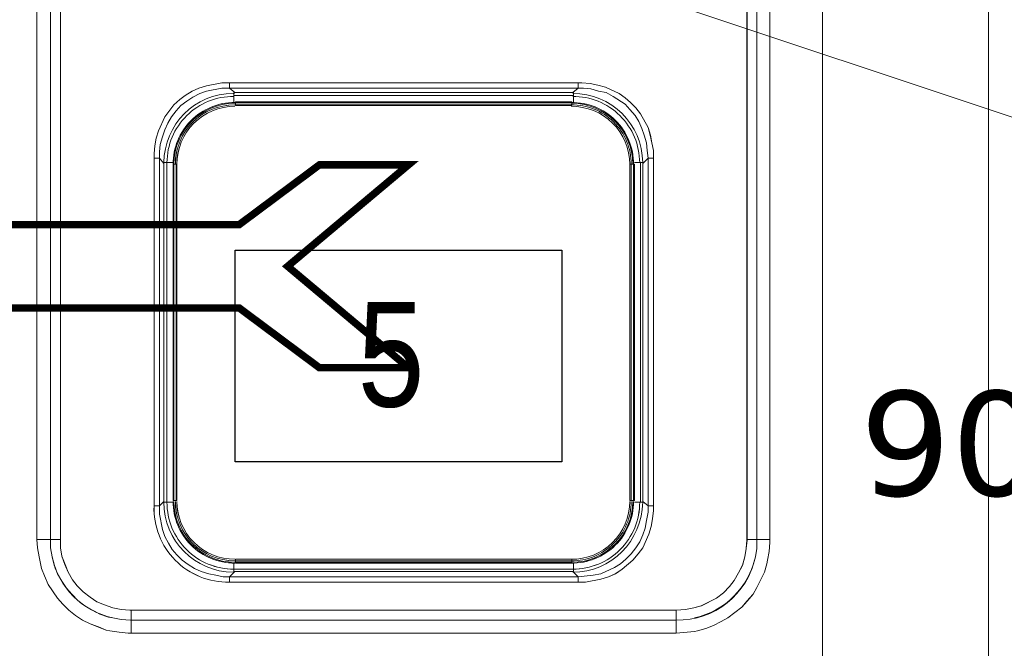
# Model space of a CAD drawing. Header units: millimetres. Extents: x -125266 to 274256, y -711690 to -301689.
# Tile 191 of 256: x -50566 to -50096, y -361777 to -361477. Entities that reach past the tile are written whole.
import ezdxf

# ---------------------------------------------------------------- set-up
doc = ezdxf.new("R2010")
doc.units = ezdxf.units.MM
doc.header["$PDMODE"] = 98
doc.linetypes.add('HIDDEN2', pattern=[0.1875, 0.125, -0.0625])
doc.layers.get('Defpoints').update_dxf_attribs({"lineweight": 5})
for name, color, linetype, lineweight in [('ARCH', 7, 'Continuous', 0), ('Equipment', 8, 'Continuous', 0), ('HOOD', 6, 'Continuous', 0), ('Legend', 5, 'Continuous', 0), ('MEPTEK HVAC-Kitchen Exhaust Air Duct', 30, 'Continuous', 30), ('MEPTEK-TEXT1', 7, 'Continuous', 30)]:
    doc.layers.add(name, color=color, linetype=linetype, lineweight=lineweight)
for name, color, linetype in [('Equip Code', 1, 'Continuous'), ('Equipment Name', 7, 'Continuous'), ('Light Equipment', 8, 'Continuous'), ('Model_Top', 7, 'Continuous'), ('RACK', 7, 'Continuous')]:
    doc.layers.add(name, color=color, linetype=linetype)
doc.styles.add('REVAC', font='verdana.ttf', dxfattribs={"height": 50})
doc.styles.get("Standard").update_dxf_attribs({"font": 'ARIALN.TTF'})
doc.styles.add('Times New Roman', font='times.ttf', dxfattribs={"height": 150})
doc.dimstyles.new('ARA-125', dxfattribs={"dimtxt": 200, "dimasz": 75, "dimexe": 0, "dimexo": 75, "dimgap": 7.5, "dimtad": 0, "dimdec": 0, "dimrnd": 5, "dimdsep": 46, "dimtxsty": 'Times New Roman', "dimblk": 'ARCHTICK', "dimcen": 56.25, "dimdle": 56.25, "dimclrd": 256, "dimclre": 256, "dimclrt": 256, "dimazin": 3, "dimtfac": 1, "dimtdec": 0, "dimtix": 1, "dimtmove": 1, "dimatfit": 3, "dimfxl": 0, "dimtolj": 1, "dimlwd": -1, "dimlwe": 0, "dimarcsym": 0})
doc.dimstyles.new('Copy of Standard', dxfattribs={"dimtxt": 70, "dimasz": 42, "dimexe": 24, "dimexo": 24, "dimgap": 24, "dimtad": 1, "dimtoh": 1, "dimdec": 0, "dimzin": 0, "dimdsep": 46, "dimtxsty": 'Standard', "dimcen": 0.09, "dimadec": 0, "dimazin": 0, "dimtfac": 1, "dimtdec": 0, "dimtofl": 0, "dimtmove": 0, "dimatfit": 3, "dimfxl": 0, "dimtolj": 1, "dimtzin": 0, "dimarcsym": 0})

# ---------------------------------------------------------------- blocks, each defined once
blk = doc.blocks.new('A$C6f7db0ab')
at = {"layer": 'Equipment'}
for points in [[(0, 728.76), (0, 725.49), (0, 717.86), (0, 730.21), (800, 730.21), (800, 717.86), (800, 75.24), (800, 74.87), (800, 3.27), (800, 1.09)], [(436.17, 612.45), (436.17, 139.57), (436.17, 135.57), (436.89, 131.58), (438.35, 127.58), (439.8, 123.94), (441.98, 120.31), (444.16, 117.4), (447.07, 114.49), (450.34, 111.95), (453.61, 109.77), (457.25, 108.31), (461.25, 106.86), (465.24, 106.13), (469.24, 105.77), (469.97, 105.77), (469.97, 101.04), (469.6, 101.04), (465.24, 101.41), (461.25, 102.14), (459.06, 102.5), (455.07, 103.95), (451.43, 105.77), (447.8, 107.95), (444.53, 110.5), (441.62, 113.4), (439.07, 116.31), (436.89, 119.58), (434.71, 123.22), (433.26, 127.21), (432.17, 131.21), (431.44, 135.57), (431.44, 139.57), (431.44, 612.45)], [(774.92, 139.57), (774.92, 612.45)], [(768.74, 612.45), (768.74, 139.57), (764.02, 139.57), (764.02, 612.45)], [(424.9, 612.45), (424.9, 139.57), (431.44, 139.57), (436.17, 139.57)], [(719.31, 321.67), (716.77, 321.67), (716.77, 155.57), (719.31, 155.57), (719.31, 321.67), (719.31, 325.31), (718.58, 328.94), (717.86, 332.58), (716.77, 336.21), (713.13, 342.75), (710.95, 345.66), (708.41, 348.21), (705.86, 350.39), (702.95, 352.57), (696.41, 355.47), (692.78, 356.57), (689.14, 357.29), (685.14, 357.66), (683.33, 357.66), (683.33, 355.11), (516.86, 355.11), (516.86, 357.66), (513.22, 357.66), (505.95, 356.2), (502.32, 355.11), (499.05, 353.66), (495.77, 351.48), (493.23, 349.66), (490.32, 347.12), (485.96, 341.3), (483.05, 334.76), (481.96, 331.12), (481.24, 327.49), (480.87, 323.85), (480.87, 321.67), (483.42, 321.67), (483.42, 155.57), (485.6, 157.75)], [(683.33, 357.66), (516.86, 357.66)], [(519.4, 352.93), (516.86, 355.11), (513.22, 355.11), (505.95, 353.66), (502.68, 352.57), (499.41, 350.75), (496.5, 348.93), (493.59, 346.75), (491.41, 344.21), (489.23, 341.3), (487.41, 338.39), (485.96, 335.12), (484.87, 331.85), (483.78, 328.21), (483.42, 324.58), (483.42, 321.67), (485.6, 319.13)], [(519.04, 352.93), (519.04, 351.48), (681.15, 351.48)], [(519.04, 352.93), (681.15, 352.93)], [(714.22, 319.13), (716.77, 321.67), (716.4, 325.31), (716.04, 328.94), (714.95, 332.58), (713.86, 335.85), (712.4, 339.12), (710.59, 342.03), (708.04, 344.93), (705.86, 347.48), (700.05, 351.11), (696.78, 352.93), (693.14, 353.66), (689.51, 354.75), (685.87, 355.11), (683.33, 355.11), (680.78, 352.93)], [(681.15, 352.93), (681.15, 351.48), (681.15, 348.57)], [(519.04, 351.48), (519.04, 348.57)], [(519.76, 348.57), (680.42, 348.57)], [(519.76, 348.57), (519.76, 348.21), (680.42, 348.21), (680.42, 348.57)], [(680.42, 348.21), (680.42, 347.48), (519.76, 347.48), (519.76, 348.21)], [(519.76, 347.48), (519.76, 346.75), (680.42, 346.75), (680.42, 347.48)], [(574.28, 346.75), (519.76, 346.75)], [(608.81, 346.75), (591.37, 346.75)], [(625.9, 346.75), (680.42, 346.75)], [(480.87, 321.67), (480.87, 155.57), (483.42, 155.57), (483.42, 151.57), (484.87, 144.3), (485.96, 141.03), (487.78, 137.76), (489.6, 134.85), (491.78, 132.3), (494.32, 129.76), (497.23, 127.58), (500.14, 125.76), (503.41, 124.31), (507.04, 123.22), (510.31, 122.49), (513.95, 121.76), (516.86, 121.76), (519.4, 124.31)], [(491.41, 158.11), (491.78, 158.11), (491.78, 318.76), (491.41, 318.76)], [(710.22, 158.11), (709.86, 158.11), (709.86, 318.76), (710.22, 318.76)], [(710.22, 319.49), (713.13, 319.49), (713.13, 157.38)], [(710.22, 318.76), (710.22, 158.11)], [(714.22, 319.49), (713.13, 319.49)], [(491.78, 247.16), (491.78, 229.71)], [(708.04, 229.71), (708.04, 247.16)], [(491.78, 212.63), (491.78, 158.11)], [(708.04, 212.63), (708.04, 158.11)], [(485.6, 157.38), (487.05, 157.38), (489.96, 157.38)], [(489.96, 158.11), (490.32, 158.11)], [(719.31, 155.57), (719.31, 153.38), (718.94, 149.39), (718.22, 145.75), (717.13, 142.12), (714.22, 135.57), (712.04, 132.67), (709.5, 129.76), (704.41, 125.4), (701.14, 123.22), (697.87, 121.76), (694.23, 120.67), (686.96, 119.22), (683.33, 119.22), (683.33, 121.76), (516.86, 121.76), (516.86, 119.22), (683.33, 119.22)], [(714.22, 157.75), (716.77, 155.57), (716.77, 152.66), (716.04, 148.66), (715.31, 145.02), (714.22, 141.75), (712.77, 138.48), (710.95, 135.57), (708.77, 132.67), (706.22, 130.12), (703.68, 127.94), (700.77, 126.12), (694.23, 123.22), (690.6, 122.49), (683.33, 121.76), (680.78, 124.31)], [(708.77, 158.11), (709.86, 158.11)], [(714.22, 157.38), (713.13, 157.38), (710.22, 157.38)], [(424.9, 139.57), (425.26, 135.57), (425.99, 131.21), (426.35, 129.76), (427.08, 125.76), (428.53, 122.13), (430.35, 118.13), (434.71, 111.59), (437.26, 108.68), (440.16, 105.77), (443.43, 103.23), (446.71, 101.04), (450.34, 99.23), (454.34, 97.77), (457.97, 96.32), (459.79, 95.96), (464.15, 95.23), (468.51, 94.87), (469.97, 94.87), (469.97, 101.04), (730.21, 101.04), (730.21, 105.77), (734.57, 106.13), (738.57, 106.86), (742.21, 107.95), (749.48, 111.59), (752.75, 114.13), (755.66, 117.04), (757.84, 119.95), (760.02, 123.58), (761.84, 127.21), (762.93, 131.21), (763.65, 135.21), (764.02, 139.21), (764.02, 139.57)], [(681.15, 128.31), (681.15, 125.4), (519.04, 125.4), (519.04, 128.31)], [(680.42, 129.4), (680.42, 130.12), (519.76, 130.12), (519.76, 129.4)], [(574.28, 130.12), (519.76, 130.12)], [(680.42, 128.31), (680.42, 128.67), (519.76, 128.67), (519.76, 128.31)], [(680.42, 128.31), (519.76, 128.31)], [(591.37, 130.12), (608.81, 130.12)], [(625.9, 130.12), (680.42, 130.12)], [(681.15, 124.31), (519.04, 124.31)], [(681.15, 124.31), (681.15, 125.4)], [(730.21, 105.77), (469.97, 105.77)]]:
    blk.add_lwpolyline(points, dxfattribs=at)
for points in [[(518.67, 123.94, -0.413913), (485.6, 157.38), (485.6, 319.49, -0.412087), (518.67, 352.57)], [(485.6, 319.49), (487.05, 319.49, -0.415692), (519.04, 351.11)], [(489.96, 158.11), (489.96, 318.76, -0.416667), (519.4, 348.21)], [(680.78, 352.57, -0.413912), (714.22, 319.49), (714.22, 157.38)], [(519.4, 347.84, 0.412499), (490.32, 318.76), (491.41, 318.76), (491.41, 158.11), (490.32, 158.11), (490.32, 318.76), (489.96, 318.76)], [(491.78, 264.24), (491.78, 318.76, -0.414474), (519.4, 346.39)], [(680.05, 347.12, -0.415588), (708.77, 318.76), (708.04, 318.76), (708.04, 158.11), (708.77, 158.11), (708.77, 318.76), (709.86, 318.76)], [(708.04, 264.24), (708.04, 318.76, 0.416651), (680.05, 346.39)], [(519.04, 124.31), (519.04, 125.4, -0.417614), (487.05, 157.38), (487.05, 319.49), (489.96, 319.49)], [(519.76, 128.67), (519.76, 129.4), (680.42, 129.4), (680.42, 128.67, 0.412483), (709.5, 157.75)], [(730.21, 94.87), (738.94, 95.59), (740.39, 95.96), (744.39, 97.05), (748.02, 98.5), (751.66, 100.32), (754.93, 102.14), (761.47, 107.22), (764.02, 110.13), (766.93, 113.4), (768.74, 116.67), (772.38, 123.94), (773.47, 127.94), (773.83, 129.76), (774.56, 133.76), (774.92, 138.12), (774.92, 139.57), (768.74, 139.57), (768.74, 135.21), (768.01, 131.21, -0.361004), (730.21, 101.04), (730.21, 94.87), (469.97, 94.87)]]:
    blk.add_lwpolyline(points, format="xyb", dxfattribs=at)
for centre, radius, start, end in [((680.46, 318.81), 29.4, 359.9123, 90.7898), ((681.04, 319.39), 31.72, 0.1817, 90.4743), ((519.44, 318.73), 28.39, 90.0735, 179.9265), ((680.33, 318.68), 29.16, 0.1693, 89.8307), ((516, 154.36), 35.15, 178.0271, 271.3971), ((519.28, 157.62), 29.32, 179.7602, 270.2396), ((519.49, 157.83), 29.16, 180.1678, 269.8322), ((519.44, 157.78), 28.39, 180.0735, 269.9265), ((519.39, 157.73), 27.61, 179.9746, 270.0253), ((680.46, 157.7), 29.4, 269.2105, 0.0878), ((680.3, 157.86), 28.47, 269.4989, 359.7676), ((680.35, 157.81), 27.69, 269.3881, 359.8642), ((680.97, 157.2), 31.8, 269.6655, 0.3333), ((469.14, 139.11), 37.81, 192.0564, 257.9436), ((730.77, 139.38), 38.13, 282.3715, 347.6285)]:
    blk.add_arc(centre, radius, start, end, dxfattribs=at)
for points in [[(518.67, 352.57), (519.4, 352.57), (519.4, 352.57), (519.04, 352.57)], [(714.22, 157.38), (713.86, 138.85), (699.32, 123.94), (680.78, 123.94)], [(519.04, 123.94), (519.4, 123.94), (519.4, 123.94), (518.67, 123.94)]]:
    blk.add_open_spline(points, degree=3, dxfattribs=at)
blk = doc.blocks.new('ARCH')
at = {"layer": 'Legend', "ltscale": 15}
h = blk.add_hatch(dxfattribs=at)
h.set_pattern_fill('SACNCR', color=8, scale=25, style=0)
edge = h.paths.add_edge_path()
edge.add_arc((-53445.78, -362114.48), 661.35, 18.05247, 146.34022)
edge.add_line((-53996.25, -361747.92), (-53996.25, -362009.47))
edge.add_line((-53996.25, -362009.47), (-53996.24, -362009.47))
edge.add_line((-53996.24, -362009.47), (-53974.54, -361931.34))
edge.add_line((-53974.54, -361931.34), (-53941.81, -361857.14))
edge.add_line((-53941.81, -361857.14), (-53898.73, -361788.42))
edge.add_line((-53898.73, -361788.42), (-53846.22, -361726.62))
edge.add_line((-53846.22, -361726.62), (-53785.36, -361673.01))
edge.add_line((-53785.36, -361673.01), (-53717.42, -361628.73))
edge.add_line((-53717.42, -361628.73), (-53643.81, -361594.68))
edge.add_line((-53643.81, -361594.68), (-53566.06, -361571.58))
edge.add_line((-53566.06, -361571.58), (-53485.81, -361559.91))
edge.add_line((-53485.81, -361559.91), (-53404.7, -361559.92))
edge.add_line((-53404.7, -361559.92), (-53377.17, -361563.92))
edge.add_arc((-53404.64, -362113.24), 550, 10.8678, 87.1378, ccw=False)
edge.add_line((-52864.5, -362009.54), (-48663.66, -362009.54))
edge.add_line((-48663.66, -362009.54), (-48663.66, -361770.81))
edge.add_line((-48663.66, -361770.81), (-48213.66, -361770.84))
edge.add_line((-48213.66, -361770.84), (-48213.66, -361770.83))
edge.add_line((-48213.66, -361770.83), (-48663.64, -361770.83))
edge.add_line((-48663.64, -361770.83), (-48213.64, -361770.84))
edge.add_line((-48213.64, -361770.84), (-48213.66, -361770.84))
edge.add_line((-48213.66, -361770.84), (-48213.66, -362009.81))
edge.add_line((-48213.66, -362009.81), (-46905.49, -362009.89))
edge.add_line((-46905.49, -362009.89), (-46905.49, -361909.54))
edge.add_line((-46905.49, -361909.54), (-48113.66, -361909.54))
edge.add_line((-48113.66, -361909.54), (-48113.66, -361670.83))
edge.add_line((-48113.66, -361670.83), (-48763.64, -361670.83))
edge.add_line((-48763.64, -361670.83), (-48763.64, -361909.54))
edge.add_line((-48763.64, -361909.54), (-52816.98, -361909.54))
h = blk.add_hatch(dxfattribs=at)
h.set_pattern_fill('SACNCR', color=8, scale=25, style=0)
edge = h.paths.add_edge_path()
edge.add_arc((-53445.78, -362114.48), 661.35, 18.05247, 146.34022)
edge.add_line((-53996.25, -361747.92), (-53996.25, -362009.47))
edge.add_line((-53996.25, -362009.47), (-53996.24, -362009.47))
edge.add_line((-53996.24, -362009.47), (-53974.54, -361931.34))
edge.add_line((-53974.54, -361931.34), (-53941.81, -361857.14))
edge.add_line((-53941.81, -361857.14), (-53898.73, -361788.42))
edge.add_line((-53898.73, -361788.42), (-53846.22, -361726.62))
edge.add_line((-53846.22, -361726.62), (-53785.36, -361673.01))
edge.add_line((-53785.36, -361673.01), (-53717.42, -361628.73))
edge.add_line((-53717.42, -361628.73), (-53643.81, -361594.68))
edge.add_line((-53643.81, -361594.68), (-53566.06, -361571.58))
edge.add_line((-53566.06, -361571.58), (-53485.81, -361559.91))
edge.add_line((-53485.81, -361559.91), (-53404.7, -361559.92))
edge.add_line((-53404.7, -361559.92), (-53377.17, -361563.92))
edge.add_arc((-53404.64, -362113.24), 550, 10.8678, 87.1378, ccw=False)
edge.add_line((-52864.5, -362009.54), (-48663.66, -362009.54))
edge.add_line((-48663.66, -362009.54), (-48663.66, -361770.81))
edge.add_line((-48663.66, -361770.81), (-48213.66, -361770.84))
edge.add_line((-48213.66, -361770.84), (-48213.66, -361770.83))
edge.add_line((-48213.66, -361770.83), (-48663.64, -361770.83))
edge.add_line((-48663.64, -361770.83), (-48663.66, -362021.85))
edge.add_line((-48663.66, -362021.85), (-48478.01, -362021.86))
edge.add_line((-48478.01, -362021.86), (-48478.03, -362220.82))
edge.add_line((-48478.03, -362220.82), (-48213.67, -362220.84))
edge.add_line((-48213.67, -362220.84), (-48213.64, -361770.84))
edge.add_line((-48213.64, -361770.84), (-48213.66, -361770.84))
edge.add_line((-48213.66, -361770.84), (-48213.66, -362009.81))
edge.add_line((-48213.66, -362009.81), (-46905.49, -362009.89))
edge.add_line((-46905.49, -362009.89), (-46905.49, -361909.54))
edge.add_line((-46905.49, -361909.54), (-48113.66, -361909.54))
edge.add_line((-48113.66, -361909.54), (-48113.66, -361670.83))
edge.add_line((-48113.66, -361670.83), (-48763.64, -361670.83))
edge.add_line((-48763.64, -361670.83), (-48763.64, -361909.54))
edge.add_line((-48763.64, -361909.54), (-52816.98, -361909.54))
at = {"layer": 'Equip Code'}
blk.add_lwpolyline([(-50463.51, -361687.88), (-50463.51, -361586.79), (-50307.37, -361586.79), (-50307.37, -361687.88)], close=True, dxfattribs=at)
at = {"layer": 'Equipment', "lineweight": 0}
blk.add_lwpolyline([(-50103.66, -361164.54), (-51008.66, -361164.54), (-51008.66, -361864.54), (-50103.66, -361864.54)], close=True, dxfattribs=at)
at = {"layer": 'HOOD'}
blk.add_line((-52023.66, -360879.54), (-49023.66, -361879.54), dxfattribs=at)
at = {"layer": 'Light Equipment', "lineweight": 0}
blk.add_line((-52023.66, -360879.54), (-49023.66, -361879.54), dxfattribs=at)
for points in [[(-50983.04, -361135.78), (-50983.04, -361139.05), (-50983.04, -361146.68), (-50983.04, -361134.32), (-50183.05, -361134.32), (-50183.05, -361146.68), (-50183.05, -361789.3), (-50183.05, -361789.66), (-50183.05, -361861.27), (-50183.05, -361863.45)], [(-50546.88, -361252.09), (-50546.88, -361724.97), (-50546.88, -361728.96), (-50546.15, -361732.96), (-50544.7, -361736.96), (-50543.24, -361740.59), (-50541.06, -361744.23), (-50538.88, -361747.14), (-50535.98, -361750.04), (-50532.7, -361752.59), (-50529.43, -361754.77), (-50525.8, -361756.22), (-50521.8, -361757.68), (-50517.8, -361758.4), (-50513.8, -361758.77), (-50513.08, -361758.77), (-50513.08, -361763.49), (-50513.44, -361763.49), (-50517.8, -361763.13), (-50521.8, -361762.4), (-50523.98, -361762.04), (-50527.98, -361760.59), (-50531.61, -361758.77), (-50535.25, -361756.59), (-50538.52, -361754.04), (-50541.43, -361751.14), (-50543.97, -361748.23), (-50546.15, -361744.96), (-50548.33, -361741.32), (-50549.79, -361737.32), (-50550.88, -361733.33), (-50551.6, -361728.96), (-50551.6, -361724.97), (-50551.6, -361252.09)], [(-50208.12, -361724.97), (-50208.12, -361252.09)], [(-50214.3, -361252.09), (-50214.3, -361724.97), (-50219.03, -361724.97), (-50219.03, -361252.09)], [(-50558.15, -361252.09), (-50558.15, -361724.97), (-50551.6, -361724.97), (-50546.88, -361724.97)], [(-50263.74, -361542.87), (-50266.28, -361542.87), (-50266.28, -361708.97), (-50263.74, -361708.97), (-50263.74, -361542.87), (-50263.74, -361539.23), (-50264.46, -361535.6), (-50265.19, -361531.96), (-50266.28, -361528.33), (-50269.91, -361521.79), (-50272.1, -361518.88), (-50274.64, -361516.33), (-50277.18, -361514.15), (-50280.09, -361511.97), (-50286.63, -361509.06), (-50290.27, -361507.97), (-50293.9, -361507.25), (-50297.9, -361506.88), (-50299.72, -361506.88), (-50299.72, -361509.43), (-50466.19, -361509.43), (-50466.19, -361506.88), (-50469.82, -361506.88), (-50477.09, -361508.34), (-50480.73, -361509.43), (-50484, -361510.88), (-50487.27, -361513.06), (-50489.81, -361514.88), (-50492.72, -361517.42), (-50497.08, -361523.24), (-50499.99, -361529.78), (-50501.08, -361533.42), (-50501.81, -361537.05), (-50502.17, -361540.69), (-50502.17, -361542.87), (-50499.63, -361542.87), (-50499.63, -361708.97), (-50497.45, -361706.79)], [(-50299.72, -361506.88), (-50466.19, -361506.88)], [(-50463.64, -361511.61), (-50466.19, -361509.43), (-50469.82, -361509.43), (-50477.09, -361510.88), (-50480.36, -361511.97), (-50483.64, -361513.79), (-50486.54, -361515.61), (-50489.45, -361517.79), (-50491.63, -361520.33), (-50493.81, -361523.24), (-50495.63, -361526.15), (-50497.08, -361529.42), (-50498.17, -361532.69), (-50499.26, -361536.32), (-50499.63, -361539.96), (-50499.63, -361542.87), (-50497.45, -361545.41)], [(-50464.01, -361511.61), (-50464.01, -361513.06), (-50301.9, -361513.06)], [(-50464.01, -361511.61), (-50301.9, -361511.61)], [(-50464.01, -361513.06), (-50464.01, -361515.97)], [(-50268.82, -361545.41), (-50266.28, -361542.87), (-50266.64, -361539.23), (-50267.01, -361535.6), (-50268.1, -361531.96), (-50269.19, -361528.69), (-50270.64, -361525.42), (-50272.46, -361522.51), (-50275, -361519.6), (-50277.18, -361517.06), (-50283, -361513.43), (-50286.27, -361511.61), (-50289.9, -361510.88), (-50293.54, -361509.79), (-50297.17, -361509.43), (-50299.72, -361509.43), (-50302.26, -361511.61)], [(-50301.9, -361511.61), (-50301.9, -361513.06), (-50301.9, -361515.97)], [(-50463.28, -361515.97), (-50302.63, -361515.97)], [(-50463.28, -361515.97), (-50463.28, -361516.33), (-50302.63, -361516.33), (-50302.63, -361515.97)], [(-50302.63, -361516.33), (-50302.63, -361517.06), (-50463.28, -361517.06), (-50463.28, -361516.33)], [(-50463.28, -361517.06), (-50463.28, -361517.79), (-50302.63, -361517.79), (-50302.63, -361517.06)], [(-50408.76, -361517.79), (-50463.28, -361517.79)], [(-50374.23, -361517.79), (-50391.68, -361517.79)], [(-50357.15, -361517.79), (-50302.63, -361517.79)], [(-50502.17, -361542.87), (-50502.17, -361708.97), (-50499.63, -361708.97), (-50499.63, -361712.97), (-50498.17, -361720.24), (-50497.08, -361723.51), (-50495.27, -361726.78), (-50493.45, -361729.69), (-50491.27, -361732.23), (-50488.72, -361734.78), (-50485.82, -361736.96), (-50482.91, -361738.78), (-50479.64, -361740.23), (-50476, -361741.32), (-50472.73, -361742.05), (-50469.1, -361742.78), (-50466.19, -361742.78), (-50463.64, -361740.23)], [(-50491.63, -361706.43), (-50491.27, -361706.43), (-50491.27, -361545.77), (-50491.63, -361545.77)], [(-50272.82, -361706.43), (-50273.19, -361706.43), (-50273.19, -361545.77), (-50272.82, -361545.77)], [(-50272.82, -361545.05), (-50269.91, -361545.05), (-50269.91, -361707.16)], [(-50272.82, -361545.77), (-50272.82, -361706.43)], [(-50268.82, -361545.05), (-50269.91, -361545.05)], [(-50491.27, -361617.38), (-50491.27, -361634.82)], [(-50275, -361634.82), (-50275, -361617.38)], [(-50491.27, -361651.91), (-50491.27, -361706.43)], [(-50275, -361651.91), (-50275, -361706.43)], [(-50493.09, -361706.43), (-50492.72, -361706.43)], [(-50274.27, -361706.43), (-50273.19, -361706.43)], [(-50497.45, -361707.16), (-50495.99, -361707.16), (-50493.09, -361707.16)], [(-50263.74, -361708.97), (-50263.74, -361711.15), (-50264.1, -361715.15), (-50264.83, -361718.79), (-50265.92, -361722.42), (-50268.82, -361728.96), (-50271, -361731.87), (-50273.55, -361734.78), (-50278.64, -361739.14), (-50281.91, -361741.32), (-50285.18, -361742.78), (-50288.81, -361743.87), (-50296.08, -361745.32), (-50299.72, -361745.32), (-50299.72, -361742.78), (-50466.19, -361742.78), (-50466.19, -361745.32), (-50299.72, -361745.32)], [(-50268.82, -361706.79), (-50266.28, -361708.97), (-50266.28, -361711.88), (-50267.01, -361715.88), (-50267.73, -361719.51), (-50268.82, -361722.78), (-50270.28, -361726.06), (-50272.1, -361728.96), (-50274.27, -361731.87), (-50276.82, -361734.42), (-50279.36, -361736.6), (-50282.27, -361738.41), (-50288.81, -361741.32), (-50292.45, -361742.05), (-50299.72, -361742.78), (-50302.26, -361740.23)], [(-50268.82, -361707.16), (-50269.91, -361707.16), (-50272.82, -361707.16)], [(-50558.15, -361724.97), (-50557.78, -361728.96), (-50557.06, -361733.33), (-50556.69, -361734.78), (-50555.97, -361738.78), (-50554.51, -361742.41), (-50552.69, -361746.41), (-50548.33, -361752.95), (-50545.79, -361755.86), (-50542.88, -361758.77), (-50539.61, -361761.31), (-50536.34, -361763.49), (-50532.7, -361765.31), (-50528.71, -361766.76), (-50525.07, -361768.22), (-50523.25, -361768.58), (-50518.89, -361769.31), (-50514.53, -361769.67), (-50513.08, -361769.67), (-50513.08, -361763.49), (-50252.83, -361763.49), (-50252.83, -361758.77), (-50248.47, -361758.4), (-50244.47, -361757.68), (-50240.84, -361756.59), (-50233.57, -361752.95), (-50230.3, -361750.41), (-50227.39, -361747.5), (-50225.21, -361744.59), (-50223.03, -361740.96), (-50221.21, -361737.32), (-50220.12, -361733.33), (-50219.39, -361729.33), (-50219.03, -361725.33), (-50219.03, -361724.97)], [(-50302.63, -361735.14), (-50302.63, -361734.42), (-50463.28, -361734.42), (-50463.28, -361735.14)], [(-50408.76, -361734.42), (-50463.28, -361734.42)], [(-50391.68, -361734.42), (-50374.23, -361734.42)], [(-50357.15, -361734.42), (-50302.63, -361734.42)], [(-50301.9, -361736.23), (-50301.9, -361739.14), (-50464.01, -361739.14), (-50464.01, -361736.23)], [(-50302.63, -361736.23), (-50302.63, -361735.87), (-50463.28, -361735.87), (-50463.28, -361736.23)], [(-50302.63, -361736.23), (-50463.28, -361736.23)], [(-50301.9, -361740.23), (-50301.9, -361739.14)], [(-50301.9, -361740.23), (-50464.01, -361740.23)], [(-50252.83, -361758.77), (-50513.08, -361758.77)]]:
    blk.add_lwpolyline(points, dxfattribs=at)
for points in [[(-50103.66, -361164.54), (-51008.66, -361164.54), (-51008.66, -361864.54), (-50103.66, -361864.54)], [(-50463.51, -361687.88), (-50463.51, -361586.79), (-50307.37, -361586.79), (-50307.37, -361687.88)]]:
    blk.add_lwpolyline(points, close=True, dxfattribs=at)
for points in [[(-50464.37, -361740.59, -0.413913), (-50497.45, -361707.16), (-50497.45, -361545.05, -0.412087), (-50464.37, -361511.97)], [(-50497.45, -361545.05), (-50495.99, -361545.05, -0.415692), (-50464.01, -361513.43)], [(-50302.26, -361511.97, -0.413912), (-50268.82, -361545.05), (-50268.82, -361707.16)], [(-50493.09, -361706.43), (-50493.09, -361545.77, -0.416667), (-50463.64, -361516.33)], [(-50463.64, -361516.7, 0.412499), (-50492.72, -361545.77), (-50491.63, -361545.77), (-50491.63, -361706.43), (-50492.72, -361706.43), (-50492.72, -361545.77), (-50493.09, -361545.77)], [(-50491.27, -361600.29), (-50491.27, -361545.77, -0.414474), (-50463.64, -361518.15)], [(-50302.99, -361517.42, -0.415588), (-50274.27, -361545.77), (-50275, -361545.77), (-50275, -361706.43), (-50274.27, -361706.43), (-50274.27, -361545.77), (-50273.19, -361545.77)], [(-50275, -361600.29), (-50275, -361545.77, 0.416651), (-50302.99, -361518.15)], [(-50464.01, -361740.23), (-50464.01, -361739.14, -0.417614), (-50495.99, -361707.16), (-50495.99, -361545.05), (-50493.09, -361545.05)], [(-50463.28, -361735.87), (-50463.28, -361735.14), (-50302.63, -361735.14), (-50302.63, -361735.87, 0.412483), (-50273.55, -361706.79)], [(-50252.83, -361769.67), (-50244.11, -361768.95), (-50242.65, -361768.58), (-50238.66, -361767.49), (-50235.02, -361766.04), (-50231.39, -361764.22), (-50228.11, -361762.4), (-50221.57, -361757.31), (-50219.03, -361754.41), (-50216.12, -361751.14), (-50214.3, -361747.86), (-50210.67, -361740.59), (-50209.58, -361736.6), (-50209.21, -361734.78), (-50208.49, -361730.78), (-50208.12, -361726.42), (-50208.12, -361724.97), (-50214.3, -361724.97), (-50214.3, -361729.33), (-50215.03, -361733.33, -0.361004), (-50252.83, -361763.49), (-50252.83, -361769.67), (-50513.08, -361769.67)]]:
    blk.add_lwpolyline(points, format="xyb", dxfattribs=at)
for centre, radius, start, end in [((-50302, -361545.15), 31.72, 0.1817, 90.4743), ((-50463.61, -361545.81), 28.39, 90.0735, 179.9265), ((-50302.59, -361545.73), 29.4, 359.9123, 90.7898), ((-50302.71, -361545.86), 29.16, 0.1693, 89.8307), ((-50467.05, -361710.18), 35.15, 178.0271, 271.3971), ((-50463.77, -361706.91), 29.32, 179.7602, 270.2396), ((-50463.56, -361706.71), 29.16, 180.1678, 269.8322), ((-50463.61, -361706.76), 28.39, 180.0735, 269.9265), ((-50463.66, -361706.8), 27.61, 179.9746, 270.0253), ((-50302.59, -361706.84), 29.4, 269.2105, 0.0878), ((-50302.74, -361706.68), 28.47, 269.4989, 359.7676), ((-50302.69, -361706.73), 27.69, 269.3881, 359.8642), ((-50302.08, -361707.34), 31.8, 269.6655, 0.3333), ((-50513.9, -361725.43), 37.81, 192.0564, 257.9436), ((-50252.28, -361725.16), 38.13, 282.3715, 347.6285)]:
    blk.add_arc(centre, radius, start, end, dxfattribs=at)
for points in [[(-50464.37, -361511.97), (-50463.64, -361511.97), (-50463.64, -361511.97), (-50464.01, -361511.97)], [(-50268.82, -361707.16), (-50269.19, -361725.69), (-50283.73, -361740.59), (-50302.26, -361740.59)], [(-50464.01, -361740.59), (-50463.64, -361740.59), (-50463.64, -361740.59), (-50464.37, -361740.59)]]:
    blk.add_open_spline(points, degree=3, dxfattribs=at)
at = {"layer": 'Equipment', "lineweight": 30}
blk.add_blockref('A$C6f7db0ab', (-50983.04, -361864.54), dxfattribs=at)
at = {"layer": 'Equip Code', "lineweight": 0}
blk.add_text('5', height=50, dxfattribs=at).set_placement((-50404.91, -361661.56))
at = {"layer": 'Equipment Name', "linetype": 'Continuous', "lineweight": 5, "ltscale": 25, "insert": (-50858.23, -361334.77, 0), "char_height": 42, "width": 552.1634, "attachment_point": 1, "rotation": 0.0001}
blk.add_mtext('{\\Fsimplex|c0;TABLE TOP \\P4 ELECTRIC HOT PLATE}', dxfattribs=at)
at = {"layer": 'Light Equipment', "lineweight": 0}
blk.add_text('5', height=50, dxfattribs=at).set_placement((-50404.91, -361661.56))
at = {"layer": 'Light Equipment', "lineweight": 0, "insert": (-50858.23, -361334.77, 0), "char_height": 42, "width": 552.1634, "attachment_point": 1, "rotation": 0.0001}
blk.add_mtext('{\\Fsimplex|c0;TABLE TOP \\P4 ELECTRIC HOT PLATE}', dxfattribs=at)
blk = doc.blocks.new('H-06')
at = {"layer": 'Model_Top', "color": 7, "char_height": 50, "width": 825.636, "attachment_point": 1, "style": 'REVAC'}
for insert in [(-81167.1, -343868.01), (-82532.1, -343871.14)]:
    blk.add_mtext('\\pi173.24445;Exhaust collar\\P\\pi242.20013;350 x 300\\P\\pi89.64808;900 CFM @ 190 Pa', dxfattribs=dict(at, insert=insert))
blk = doc.blocks.new('_ArchTick')
at = {"color": 0, "linetype": 'ByBlock', "const_width": 0.15}
blk.add_lwpolyline([(-0.5, -0.5), (0.5, 0.5)], dxfattribs=at)
blk = doc.blocks.new('*D1657')
at = {"layer": 'Defpoints', "color": 0, "transparency": 16777216}
for p in [(-49351.19, -361285.15), (-51485.5, -361594.54, 1.51), (-49351.19, -361594.54, 0.02)]:
    blk.add_point(p, dxfattribs=at)
at = {"layer": 'MEPTEK HVAC-Kitchen Exhaust Air Duct', "color": 0, "linetype": 'HIDDEN2', "lineweight": -2, "transparency": 16777216}
for p, q in [((-51485.5, -361570.54), (-51485.5, -361261.15)), ((-49351.19, -361570.54), (-49351.19, -361261.15)), ((-51443.5, -361285.15), (-49393.19, -361285.15))]:
    blk.add_line(p, q, dxfattribs=at)
at = {"layer": 'MEPTEK HVAC-Kitchen Exhaust Air Duct', "color": 0, "transparency": 16777216}
for points in [[(-51443.5, -361278.15), (-51443.5, -361292.15), (-51485.5, -361285.15)], [(-49393.19, -361278.15), (-49393.19, -361292.15), (-49351.19, -361285.15)]]:
    blk.add_solid(points, dxfattribs=at)
at = {"layer": 'MEPTEK HVAC-Kitchen Exhaust Air Duct', "color": 0, "transparency": 16777216, "insert": (-50418.34, -361225.41), "char_height": 70, "attachment_point": 5, "bg_fill": 3, "box_fill_scale": 1.1, "bg_fill_color": 256, "bg_fill_true_color": 13158600, "bg_fill_transparency": 0}
blk.add_mtext('\\A1;2134', dxfattribs=at)

msp = doc.modelspace()

# ---------------------------------------------------------------- linework, layer by layer
at = {"layer": 'MEPTEK HVAC-Kitchen Exhaust Air Duct', "const_width": 3.53}
msp.add_lwpolyline([(-50744.44, -361594.54), (-50621.85, -361546.09), (-50621.85, -361574.66), (-50461.53, -361574.66), (-50423.19, -361546.09), (-50380.67, -361546.09), (-50438.37, -361594.54), (-50380.67, -361642.99), (-50423.19, -361642.99), (-50461.53, -361614.42), (-50621.85, -361614.42), (-50621.85, -361642.99), (-50744.44, -361594.54)], dxfattribs=at)

# ---------------------------------------------------------------- block references
at = {"layer": 'ARCH'}
msp.add_blockref('ARCH', (0, 0), dxfattribs=at)
at = {"layer": 'HOOD'}
msp.add_blockref('H-06', (30912.24, -17619.32), dxfattribs=at)

# ---------------------------------------------------------------- texts
at = {"layer": 'RACK', "color": 3, "lineweight": 0, "insert": (-55480.95, -361423.27), "char_height": 150, "attachment_point": 1}
msp.add_mtext_dynamic_manual_height_columns('\\pi54.99251;IT \\P\\pi-110.30421;RACK', width=243.2047, gutter_width=1, heights=[0], dxfattribs=at)

# ---------------------------------------------------------------- leaders
at = {"layer": 'MEPTEK HVAC-Kitchen Exhaust Air Duct'}
msp.add_leader([(-51031.16, -361646.91, -11.23), (-50653.32, -362645.44, -11.23), (-48901.89, -362645.44, -11.23)], dimstyle='ARA-125', override={"dimtxt": 150, "dimasz": 150}, dxfattribs=at)

# ---------------------------------------------------------------- next in the draw order: dimensions: what is measured, and where the dimension line sits
dim = msp.add_linear_dim(base=(-49351.19, -361285.15), p1=(-51485.5, -361594.54, 1.51), p2=(-49351.19, -361594.54, 0.02), dimstyle='Copy of Standard', override={"dimfxl": 1.66875, "dimtfill": 1, "dimarcsym": 2}, dxfattribs=at)
dim.commit()
dim.dimension.update_dxf_attribs({"geometry": '*D1657', "text_midpoint": (-50418.34, -361225.41)})

# ---------------------------------------------------------------- next in the draw order: texts
at = {"layer": 'MEPTEK-TEXT1', "char_height": 350, "attachment_point": 1}
for s, insert, width in [('{\\fCalibri|b0|i0|c0|p34;\\H1.28571x;\\C1;GENERAL GUIDELINES-HVAC :\\P\\fArial Narrow|b0|i0|c0|p34;\\H0.88889x;\\C256;\\P\\fCalibri|b0|i0|c0|p34;\\C4;DUCTING :\\H0.875x;\\P\\pi-1050,l1050,t1050;\\C256;1.^IDUCTING SHALL BE IN ACCORDANCE WITH IS 655, GALVANIZED IRON SHEET TO BE USED FOR ALL DUCTING WORKS. THERMAL INSULATION ON DUCTS SHALL BE 19 MM THICK. CLOSED CELL CLASS “O” BS 476 PART 6-7 FM APPROVED NITRILE RUBBER ELASTOMERIC INSULATION THERMAL CONDUCTIVITY 0.033 WATTS PER METER-KELVIN (W/(M.K)) AT 0°C FOR AIR CONDITIONING DUCTING. \\P2.^ITHERMAL INSULATION ON KITCHEN EXHAUST DUCTING SHALL BE 80 MM THICK ALUMINUM FOIL FACED RESIN BONDED FIBRE GLASS WOOL OF DENSITY NOT LESS THAN 48 KG/M3.\\P3.^ITHERMAL INSULATION ON FRESH AIR, SUPPLY AIR AND RETURN AIR SHALL BE 19MM THICK CLOSED CELL ANTI-MICROBIAL CLASS “O” BS 476 AND PART 6 & 7 FM APPROVED NITRILE RUBBER ELASTOMERIC INSULATION THERMAL CONDUCTIVITY 0.033 WATTS PER METER-KELVIN (W/ (M\\fArial|b0|i0|c0|p34;.\\fCalibri|b0|i0|c0|p34;K)) AT 0°C.\\P4.^IAPPROPRIATE NUMBER OF TRAP DOORS SHALL BE PROVIDED IN KITCHEN EXHAUST DUCTING FOR OIL/GREASE CLEANING PURPOSE.\\P5.^IDUCTING INSTALLATION WITH RESPECT TO FRESH AIR INTAKE, KITCHEN EXHAUST OUT FROM LOCATION UP TO LOUVERS AT FAÇADE SHALL BE IN THE SCOPE OF CONCESSIONER INCLUDING AIR WASHER, EXHAUST FAN SECTION DRY SCRUBBER ETC.\\P6.^IEACH AND EVERY KITCHEN EXHAUST HOOD SHOULD BE EQUIPPED WITH UL LISTED, WET CHEMICAL BASED, MECHANICALLY OPERATED, AUTOMATIC FIRE SUPPRESSION SYSTEM. SEPARATE DRAWING TO BE SUBMITTED FOR HOOD SUPPRESSION SYSTEM.\\P7.^ISUPPORTING OF DUCTING TO BE DONE WITH USING ANGLE 50X 50 X 5MM AND TIE ROD OF SIZE MINIMUM 10 MM DIA/ AS PER DUCT SIZE.\\P8.^IPOST COMPLETION OF ONSITE WORK, CONCESSIONAIRE HAS TO SHARE TESTING AND COMMISSIONING REPORT WITH DIAL.\\P9.^IINTEGRATION WITH FIRE ALARM SYSTEM, SO THAT AHU GET SWITCHED OFF IN CASE OF ANY FIRE INCIDENT.\\P10.^IFOR EQUIPMENT PLACEMENT STRUCTURAL DETAILS TO BE APPROVED BY STRUCTURAL CONSULTANT AND SAME TO BE SHARE WITH DIAL.\\P11.^ITRAP DOOR WITH PROPER ACCESS TO BE PROVIDED FOR FILTER AND COPPER COIL CLEANING.\\P12.^IKITCHEN VENTILATION SHALL COMPLY TO NFPA 96 GUIDELINE.}', (-102876.11, -301696.9), 28043.4288), ('{\\fCalibri|b0|i0|c0|p34;\\H1.28571x;\\C1;CHILLED WATER PIPING:-\\H0.77778x;\\P\\pi-1050,l1050,t1050;\\C256;1.^ICHILLED WATER PIPING SHALL BE CONFIRMING TO IS:1239 PART I CLASS ‘C’ HEAVY AND FITTING SHALL BE CONFORMING TO ASTM A-105,3000LBS SOCKET WELD END (UP TO 50MM) & 1S:1239 PART-II HEAVY/ASTM A-234 WPB, GR.B BUTT WELD FITTING ( ABOVE 50NB PIPE SIZE)\\P2.^IPIPING CONNECTION SHOULD BE SOCKET WELDED UP TO 50NB SIZE AND SHALL BE BUTT WELD ABOVE 50NB PIPE SIZE. PIPE FLANGES SHOULD BE CONFIRMING TO ASTM A-105 # 150 SORF AND FLANGE DIMENSION SHOULD BE IN ACCORDANCE WITH ASME/ANSI B 16.5 (150 SORF), FITTING TO FITTING WELDING IS NOT ALLOWED. NOZZLE CONNECTIONS/THREDOLETS/WELDOLETS ARE NOT ALLOWED BY PUNCTURING THE PIPE. ONLY EQUAL/UNEQUAL TEE’S SHALL BE USED FOR BRANCH CONNECTION FROM HEADER. SOCKET WELD END TEE SHOULD BE USED FOR BRANCH CONNECTION (UP-TO -50NB PIPE SIZE) W.R.T TO PRESSURE GAUGE/TEMPERATURE GAUGE/AIR VENT/DRAIN POINT ETC.\\P3.^IPOST INSTALLATION CLEARANCE BY DIAL, CHW PIPING SHALL BE TESTED @15KGF/CM2 HYDROSTATICS PRESSURE FOR 24HRS HOLD TIME AND TESTING SHOULD BE WITNESSED TO DIAL TEAM.\\P4.^ITHERMAL INSULATION ON CHW AND CONDENSATE DRAIN PIPING LINE SHALL BE 25MM THICK. CLOSED CELL ANTI-MICROBIAL CLASS “O” BS 476 AND PART 6 & 7 FM APPROVED NITRILE RUBBER ELASTOMERIC INSULATION THERMAL CONDUCTIVITY 0.033 WATTS PER METER-KELVIN (W/ (M\\fArial|b0|i0|c0|p34;⋅\\fCalibri|b0|i0|c0|p34;K)) AT 0°C.\\P5.^ICONDENSATE DRAIN PIPING SHALL BE COMPLYING TO IS 4985 CLASS 3 UPVC PIPE. SOLVENT CEMENT COMPLYING WITH ASTM D2564 SHALL BE USED FOR JOINTS.\\P6.^IFOR CEILING SUSPENDED CHILLED WATER PIPE:  PIPE SHOULD BE HANGED WITH TIE ROD OF SIZE MINIMUM 10 MM DIA.}', (-102709.02, -319968), 24849.3539)]:
    msp.add_mtext(s, dxfattribs=dict(at, insert=insert, width=width))

doc.saveas('drawing.dxf')
